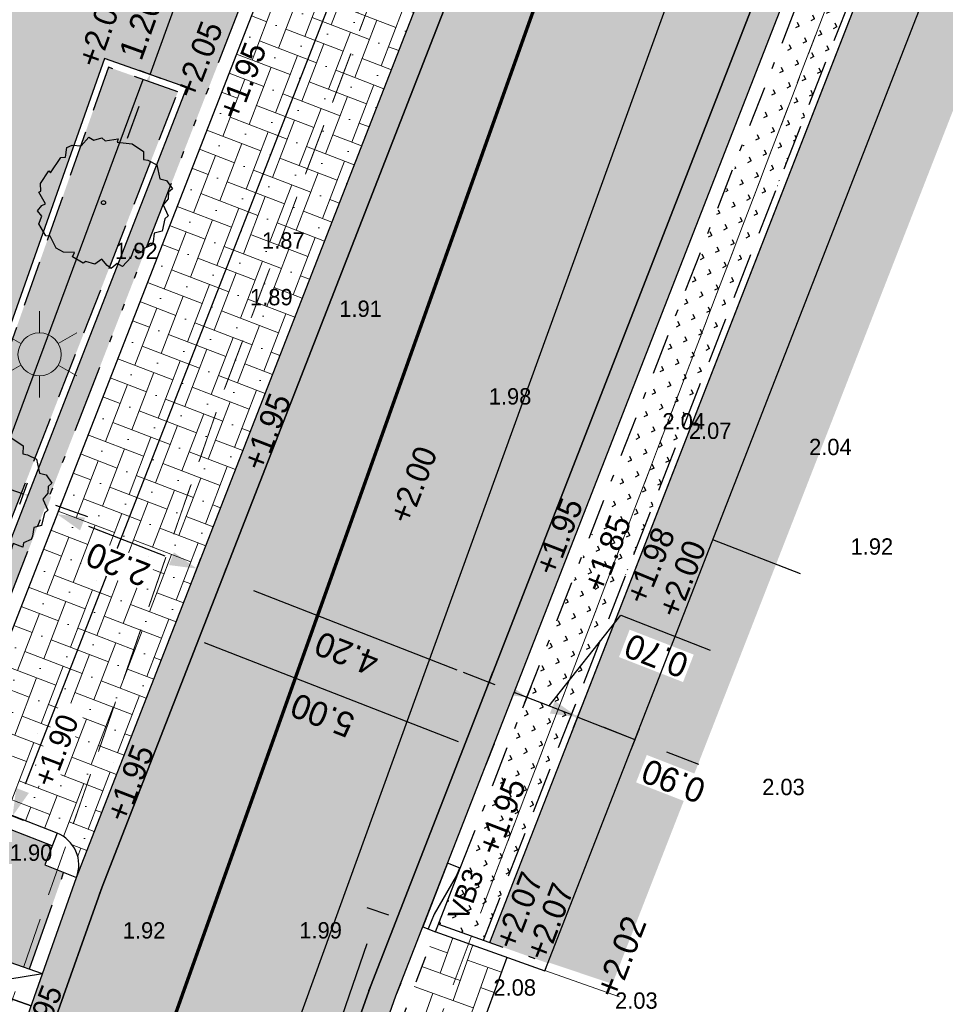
# Model space of a CAD drawing. Header units: metres. Extents: x 134157 to 138734, y 451157 to 455772.
# Tile 29 of 256: x 136363 to 136376, y 453255 to 453270. Entities that reach past the tile are written whole.
import ezdxf

# ---------------------------------------------------------------- set-up
doc = ezdxf.new("R2010")
doc.units = ezdxf.units.M
for name, pattern in [('DASHDOT__G2', [1.2, 0.6, -0.3, 0, -0.3]), ('GZ10X20__G1', [1.5, 0.5, -0.2, 0.2, -0.2, 0.2, -0.2]), ('HIDDEN__G5', [1.125, 0.75, -0.375]), ('TR13X15__G2', [2.2, 1, -0.4, 0, -0.4, 0, -0.4]), ('TR18X20__G2', [2.6, 1, -0.4, 0, -0.4, 0, -0.4, 0, -0.4])]:
    doc.linetypes.add(name, pattern=pattern)
doc.layers.add('-DR-alg-hulplijnen', color=210, linetype='Continuous', plot=False)
doc.layers.add('-DR-alg-hulplijnen waterbergende groenvakken', color=141, linetype='Continuous', plot=False)
doc.layers.add('-DR-alg-hulplijnen kantverharding asflast nieuwe fietsstraat', color=7, linetype='Continuous', true_color=0xff9429, plot=False)
for name, color, linetype, lineweight in [('-DR-bs-inr-lichtmast', 253, 'Continuous', 13), ('-DR-bs-vh-kantverharding', 253, 'Continuous', 13), ('-DR-nw-rio-HWA 125', 170, 'HIDDEN__G5', 13), ('-DR-nw-vh-arc-tegels 300x300x45', 253, 'Continuous', 9)]:
    doc.layers.add(name, color=color, linetype=linetype, lineweight=lineweight)
for name, color, linetype in [('-DR-bs-rio-DWA Jutfaseweg', 253, 'Continuous'), ('-DR-bs-txt-hoogtemaat', 253, 'Continuous'), ('-DR-nw-gr-solitaire heester', 96, 'Continuous'), ('-DR-nw-maatvoering', 3, 'Continuous'), ('-DR-nw-txt-hoogtemaat', 2, 'Continuous'), ('-DR-nw-vh-band 10x20 ob', 2, 'HIDDEN__G5'), ('-DR-nw-vh-band 12x25 ob', 2, 'TR13X15__G2'), ('-DR-nw-vh-band 18-20x25', 2, 'TR18X20__G2'), ('-DR-nw-vh-band 18-20x25 hoekblok R 0.50 uitwendig', 2, 'Continuous'), ('-DR-nw-vh-band 20x20 opsluitband', 2, 'GZ10X20__G1'), ('-DR-nw-vh-band 20x25 verloop 50-200', 2, 'Continuous'), ('-DR-nw-vh-band 5-20x25', 2, 'DASHDOT__G2'), ('-DR-nw-vh-band inritband 500x140x500mm', 2, 'Continuous'), ('-DR-nw-vh-kantverharding', 3, 'Continuous'), ('-DR-nw-vh-txt-kantopsluitingen', 2, 'Continuous')]:
    doc.layers.add(name, color=color, linetype=linetype)
doc.layers.add('-DR-nw-gr-arc-beplanting', color=7, linetype='Continuous', true_color=0xe5f0e7)
doc.layers.add('-DR-nw-gr-arc-gras', color=7, linetype='Continuous', true_color=0xb5d5a4)
for name, color, linetype, lineweight, true_color in [('-DR-nw-vh-arc-asfalt fietsstraat rood', 7, 'Continuous', 9, 0xdfbfc7), ('-DR-nw-vh-arc-bss rood', 7, 'Continuous', 9, 0xce9c9c), ('-DR-nw-vh-arc-sbs df Drainflow', 7, 'Continuous', 9, 0xb9747c), ('-DR-nw-vh-arc-sbs kf bruinrood rabat halfsteens', 7, 'Continuous', 9, 0xb88485)]:
    doc.layers.add(name, color=color, linetype=linetype, lineweight=lineweight, true_color=true_color)
doc.layers.add('-DR-nw-vh-arc-halfverharding stabilizer', color=7, linetype='Continuous', lineweight=9, true_color=0xe2e1c1, transparency=0.1)
doc.layers.add('-DR-nw-vh-kantverharding halfverharding stabilizer', color=7, linetype='Continuous', true_color=0xe2e1c1, transparency=0.1)
doc.styles.add('18_200', font='romans', dxfattribs={"width": 0.8, "height": 0.36})
doc.styles.add('Drong', font='txt', dxfattribs={"height": 1.8})
doc.dimstyles.new('Drong', dxfattribs={"dimtxt": 1.8, "dimasz": 2.5, "dimexe": 0, "dimexo": 0, "dimgap": 0.9, "dimtad": 1, "dimzin": 0, "dimdsep": 46, "dimtxsty": 'Drong', "dimblk": 'dimblk-wit', "dimcen": 0, "dimse1": 1, "dimse2": 1, "dimclrd": 256, "dimclre": 1, "dimclrt": 7, "dimadec": 0, "dimazin": 0, "dimtfac": 1, "dimtmove": 0, "dimatfit": 3, "dimfxl": 1, "dimtolj": 1, "dimtzin": 0, "dimarcsym": 0})
pattern_1 = [(115.335625, (136419.71802, 453326.2367), (-0.223681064, -0.105903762), [0.06, -0.187485]), (205.335625, (136419.71802, 453326.2367), (0.105903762, -0.223681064), [0.06, -0.187485])]

# ---------------------------------------------------------------- blocks, each defined once
blk = doc.blocks.new('dimblk-wit')
at = {"color": 7}
blk.add_line((0, -0.3333), (0, 0.3333), dxfattribs=at)
blk.add_solid([(0, 0), (-0.8, 0.2), (-0.8, -0.2)], dxfattribs=at)
blk = doc.blocks.new('*D215')
at = {"layer": '-DR-nw-maatvoering', "lineweight": -2, "transparency": 16777216}
for p, q in [((136361.873, 453264.217), (136360.543, 453264.687)), ((136362.189, 453262.826), (136361.873, 453264.217)), ((136361.296, 453263.141), (136360.825, 453263.308)), ((136361.768, 453262.975), (136362.611, 453262.677)), ((136361.768, 453262.975), (136362.611, 453262.677)), ((136363.082, 453262.511), (136363.554, 453262.344))]:
    blk.add_line(p, q, dxfattribs=at)
at = {"layer": 'Defpoints', "color": 0, "transparency": 16777216}
for p in [(136363.63, 453268.249), (136362.703, 453262.938), (136362.611, 453262.677)]:
    blk.add_point(p, dxfattribs=at)
at = {"layer": '-DR-nw-maatvoering', "lineweight": -2, "transparency": 16777216, "xscale": 0.5, "yscale": 0.5, "zscale": 0.5}
for p, rotation in [((136361.768, 453262.975), 340.5498578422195), ((136362.611, 453262.677), 160.5498578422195)]:
    blk.add_blockref('dimblk-wit', p, dxfattribs=dict(at, rotation=rotation))
at = {"layer": '-DR-nw-maatvoering', "color": 7, "transparency": 16777216, "insert": (136361.087, 453264.109), "char_height": 0.36, "attachment_point": 5, "rotation": 160.5499, "style": 'Drong', "bg_fill": 3, "box_fill_scale": 1.1, "bg_fill_color": 256, "bg_fill_true_color": 13158600, "bg_fill_transparency": 0}
blk.add_mtext('\\A1;0.90', dxfattribs=at)
blk = doc.blocks.new('*D216')
at = {"layer": '-DR-nw-maatvoering', "lineweight": -2, "transparency": 16777216}
blk.add_line((136368.977, 453260.09), (136365.996, 453261.253), dxfattribs=at)
at = {"layer": 'Defpoints', "color": 0, "transparency": 16777216}
for p in [(136365.53, 453261.434), (136365.391, 453261.077), (136369.304, 453259.552)]:
    blk.add_point(p, dxfattribs=at)
at = {"layer": '-DR-nw-maatvoering', "lineweight": -2, "transparency": 16777216, "xscale": 0.5, "yscale": 0.5, "zscale": 0.5}
for p, rotation in [((136365.53, 453261.434), 158.703999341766), ((136369.443, 453259.909), 338.703999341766)]:
    blk.add_blockref('dimblk-wit', p, dxfattribs=dict(at, rotation=rotation))
at = {"layer": '-DR-nw-maatvoering', "color": 7, "transparency": 16777216, "insert": (136367.355, 453260.333), "char_height": 0.36, "attachment_point": 5, "rotation": 158.704, "style": 'Drong'}
blk.add_mtext('\\A1;4.20', dxfattribs=at)
blk = doc.blocks.new('*D217')
at = {"layer": '-DR-nw-maatvoering', "lineweight": -2, "transparency": 16777216}
blk.add_line((136364.692, 453261.762), (136363.574, 453262.197), dxfattribs=at)
at = {"layer": 'Defpoints', "color": 0, "transparency": 16777216}
for p in [(136363.703, 453263.905), (136365.752, 453263.106), (136363.108, 453262.379)]:
    blk.add_point(p, dxfattribs=at)
at = {"layer": '-DR-nw-maatvoering', "lineweight": -2, "transparency": 16777216, "xscale": 0.5, "yscale": 0.5, "zscale": 0.5}
for p, rotation in [((136363.108, 453262.379), 158.703999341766), ((136365.158, 453261.58), 338.703999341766)]:
    blk.add_blockref('dimblk-wit', p, dxfattribs=dict(at, rotation=rotation))
at = {"layer": '-DR-nw-maatvoering', "color": 7, "transparency": 16777216, "insert": (136364.001, 453261.641), "char_height": 0.36, "attachment_point": 5, "rotation": 158.704, "style": 'Drong', "bg_fill": 3, "box_fill_scale": 1.1, "bg_fill_color": 256, "bg_fill_true_color": 13158600, "bg_fill_transparency": 0}
blk.add_mtext('\\A1;2.20', dxfattribs=at)
blk = doc.blocks.new('*D218')
at = {"layer": '-DR-nw-maatvoering', "lineweight": -2, "transparency": 16777216}
for p, q in [((136370.329, 453259.564), (136371.378, 453260.897)), ((136371.378, 453260.897), (136372.692, 453260.384)), ((136369.537, 453259.873), (136369.071, 453260.055)), ((136370.002, 453259.691), (136370.655, 453259.437)), ((136370.002, 453259.691), (136370.655, 453259.437)), ((136371.121, 453259.256), (136371.586, 453259.074))]:
    blk.add_line(p, q, dxfattribs=at)
at = {"layer": 'Defpoints', "color": 0, "transparency": 16777216}
for p in [(136370.553, 453261.104), (136371.205, 453260.849), (136370.655, 453259.437)]:
    blk.add_point(p, dxfattribs=at)
at = {"layer": '-DR-nw-maatvoering', "lineweight": -2, "transparency": 16777216, "xscale": 0.5, "yscale": 0.5, "zscale": 0.5}
for p, rotation in [((136370.002, 453259.691), 338.703999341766), ((136370.655, 453259.437), 158.703999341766)]:
    blk.add_blockref('dimblk-wit', p, dxfattribs=dict(at, rotation=rotation))
at = {"layer": '-DR-nw-maatvoering', "color": 7, "transparency": 16777216, "insert": (136371.902, 453260.302), "char_height": 0.36, "attachment_point": 5, "rotation": 158.704, "style": 'Drong', "bg_fill": 3, "box_fill_scale": 1.1, "bg_fill_color": 256, "bg_fill_true_color": 13158600, "bg_fill_transparency": 0}
blk.add_mtext('\\A1;0.70', dxfattribs=at)
blk = doc.blocks.new('*D219')
at = {"layer": '-DR-nw-maatvoering', "lineweight": -2, "transparency": 16777216}
for p, q in [((136370.282, 453259.582), (136369.816, 453259.764)), ((136370.748, 453259.401), (136371.586, 453259.074)), ((136372.052, 453258.892), (136372.518, 453258.711))]:
    blk.add_line(p, q, dxfattribs=at)
at = {"layer": 'Defpoints', "color": 0, "transparency": 16777216}
for p in [(136371.298, 453260.813), (136372.137, 453260.486), (136371.586, 453259.074)]:
    blk.add_point(p, dxfattribs=at)
at = {"layer": '-DR-nw-maatvoering', "lineweight": -2, "transparency": 16777216, "xscale": 0.5, "yscale": 0.5, "zscale": 0.5, "rotation": 338.703999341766}
blk.add_blockref('dimblk-wit', (136370.748, 453259.401), dxfattribs=at)
at = {"layer": '-DR-nw-maatvoering', "color": 7, "transparency": 16777216, "insert": (136372.153, 453258.463), "char_height": 0.36, "attachment_point": 5, "rotation": 158.704, "style": 'Drong', "bg_fill": 3, "box_fill_scale": 1.1, "bg_fill_color": 256, "bg_fill_true_color": 13158600, "bg_fill_transparency": 0}
blk.add_mtext('\\A1;0.90', dxfattribs=at)
at = {"layer": '-DR-nw-maatvoering', "lineweight": -2, "transparency": 16777216, "xscale": 0.5, "yscale": 0.5, "zscale": 0.5, "rotation": 158.703999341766}
blk.add_blockref('dimblk-wit', (136371.586, 453259.074), dxfattribs=at)
blk = doc.blocks.new('*D220')
at = {"layer": '-DR-nw-maatvoering', "lineweight": -2, "transparency": 16777216}
blk.add_line((136368.997, 453259.04), (136365.27, 453260.493), dxfattribs=at)
at = {"layer": 'Defpoints', "color": 0, "transparency": 16777216}
for p in [(136364.788, 453260.631), (136364.805, 453260.675), (136369.446, 453258.815)]:
    blk.add_point(p, dxfattribs=at)
at = {"layer": '-DR-nw-maatvoering', "lineweight": -2, "transparency": 16777216, "xscale": 0.5, "yscale": 0.5, "zscale": 0.5}
for p, rotation in [((136364.805, 453260.675), 158.7039993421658), ((136369.463, 453258.859), 338.7039993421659)]:
    blk.add_blockref('dimblk-wit', p, dxfattribs=dict(at, rotation=rotation))
at = {"layer": '-DR-nw-maatvoering', "color": 7, "transparency": 16777216, "insert": (136367.002, 453259.428), "char_height": 0.36, "attachment_point": 5, "rotation": 158.704, "style": 'Drong'}
blk.add_mtext('\\A1;5.00', dxfattribs=at)
blk = doc.blocks.new('LICHTMAST')
at = {"ltscale": 0.1}
for p, q in [((0, 0.1266), (0, 0.2531)), ((-0.1096, 0.0633), (-0.2192, 0.1266)), ((0.1096, 0.0633), (0.2192, 0.1266)), ((-0.1096, -0.0633), (-0.2192, -0.1266)), ((0.1096, -0.0633), (0.2192, -0.1266)), ((0, -0.1266), (0, -0.2531))]:
    blk.add_line(p, q, dxfattribs=at)
blk.add_circle((0, 0), 0.1266, dxfattribs=at)
at = {"style": '18_200', "width": 0.8}
blk.add_attdef('HOOGTE', (0.2467, 0.2424), '', height=0.25, dxfattribs=at)
blk = doc.blocks.new('*D639')
at = {"layer": '-DR-nw-maatvoering', "lineweight": -2, "transparency": 16777216}
for p, q in [((136365.049, 453270.427), (136365.219, 453270.898)), ((136364.474, 453268.832), (136364.88, 453269.957)), ((136364.305, 453268.362), (136364.135, 453267.891))]:
    blk.add_line(p, q, dxfattribs=at)
at = {"layer": 'Defpoints', "color": 0, "transparency": 16777216}
for p in [(136364.88, 453269.957), (136365.015, 453269.908), (136364.609, 453268.783)]:
    blk.add_point(p, dxfattribs=at)
at = {"layer": '-DR-nw-maatvoering', "lineweight": -2, "transparency": 16777216, "xscale": 0.5, "yscale": 0.5, "zscale": 0.5}
for p, rotation in [((136364.88, 453269.957), 250.1787492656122), ((136364.474, 453268.832), 70.17874926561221)]:
    blk.add_blockref('dimblk-wit', p, dxfattribs=dict(at, rotation=rotation))
at = {"layer": '-DR-nw-maatvoering', "color": 7, "transparency": 16777216, "insert": (136364.335, 453269.518), "char_height": 0.36, "attachment_point": 5, "rotation": 70.1787, "style": 'Drong'}
blk.add_mtext('\\A1;1.20', dxfattribs=at)
blk = doc.blocks.new('*D712')
at = {"layer": '-DR-nw-maatvoering', "lineweight": -2, "transparency": 16777216}
blk.add_line((136374.622, 453289.164), (136362.637, 453258.417), dxfattribs=at)
at = {"layer": 'Defpoints', "color": 0, "transparency": 16777216}
for p in [(136374.803, 453289.629), (136362.455, 453257.951), (136362.455, 453257.951)]:
    blk.add_point(p, dxfattribs=at)
at = {"layer": '-DR-nw-maatvoering', "lineweight": -2, "transparency": 16777216, "xscale": 0.5, "yscale": 0.5, "zscale": 0.5}
for p, rotation in [((136374.803, 453289.629), 68.70399935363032), ((136362.455, 453257.951), 248.7039993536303)]:
    blk.add_blockref('dimblk-wit', p, dxfattribs=dict(at, rotation=rotation))
at = {"layer": '-DR-nw-maatvoering', "color": 7, "transparency": 16777216, "insert": (136368.29, 453273.922), "char_height": 0.36, "attachment_point": 5, "rotation": 68.704, "style": 'Drong'}
blk.add_mtext('\\A1;34.00', dxfattribs=at)
blk = doc.blocks.new('Solitaire heester')
blk.add_lwpolyline([(-1.738, -4.391), (-2.166, -3.928), (-2.484, -4.007), (-2.465, -3.244), (-3.109, -3.265), (-3.941, -2.905), (-3.868, -2.452), (-4.36, -2.18), (-4.239, -1.823), (-3.951, -1.284), (-4.466, -0.924), (-4.503, -0.249), (-4.693, -0.105), (-4.523, 0.792), (-4.166, 0.751), (-4.409, 1.522), (-4.335, 2.134), (-3.641, 2.854), (-3.727, 3.148), (-3.089, 3.94), (-2.461, 3.914), (-2.205, 4.358), (-1.729, 4.197), (-1.539, 3.974), (-0.893, 4.711), (-0.766, 4.615), (-0.249, 4.811), (0.839, 4.577), (0.75, 4.394), (2.044, 4.064), (2.202, 3.745), (2.886, 3.886), (3.186, 3.598), (3.367, 2.954), (4.16, 2.633), (4.071, 2.213), (4.434, 1.719), (4.306, 1.417), (4.764, 0.573), (4.517, 0.55), (4.767, -0.515), (4.517, -1.491), (3.976, -1.68), (4.023, -2.014), (3.933, -2.752), (3.056, -3.305), (3.102, -3.798), (2.655, -4.416), (2.346, -4.232), (1.877, -4.365), (1.329, -4.18), (0.699, -4.79), (0.406, -4.637), (-0.508, -4.753), (-0.848, -4.267), (-1.476, -4.4), (-1.738, -4.391)])
blk.add_circle((0, 0), 0.15)
blk = doc.blocks.new('*U2194')
for points in [[(1.665, 4.715), (1.193, 4.881), (1.027, 4.41), (1.498, 4.243)], [(1.665, 4.715), (1.157, 4.629), (1.074, 4.393)], [(1.498, 4.243), (1.027, 4.41), (0.86, 3.938), (1.332, 3.772)], [(1.074, 4.393), (0.908, 3.922)], [(1.332, 3.772), (0.86, 3.938), (0.694, 3.467), (1.165, 3.3)], [(0.908, 3.922), (0.741, 3.45)], [(1.165, 3.3), (0.694, 3.467), (0.527, 2.995), (0.999, 2.829)], [(0.741, 3.45), (0.575, 2.979)], [(0.999, 2.829), (0.527, 2.995), (0.361, 2.524), (0.832, 2.357)], [(0.575, 2.979), (0.408, 2.507)], [(0.832, 2.357), (0.361, 2.524), (0.195, 2.052), (0.666, 1.886)], [(0.408, 2.507), (0.242, 2.036)], [(0.666, 1.886), (0.195, 2.052), (0.028, 1.581), (0.499, 1.414)], [(0.242, 2.036), (0.075, 1.564)], [(0.499, 1.414), (0.028, 1.581), (-0.138, 1.109), (0.333, 0.943)], [(0.075, 1.564), (-0.091, 1.093)], [(0.333, 0.943), (-0.138, 1.109), (-0.305, 0.638), (0.166, 0.471)], [(-0.091, 1.093), (-0.258, 0.621)], [(0.166, 0.471), (-0.305, 0.638), (-0.471, 0.166), (0, 0)], [(0, 0), (-0.341, 0.386), (-0.258, 0.621)]]:
    blk.add_lwpolyline(points)
blk = doc.blocks.new('*U2233')
blk.add_lwpolyline([(0, 0), (0.006, 0.2), (-0.994, 0.228), (-1, 0.028)], close=True)
blk.add_lwpolyline([(0, 0.011), (-0.12, 0.014), (-0.762, 0.136), (-0.996, 0.143)])
blk = doc.blocks.new('*D2234')
at = {"layer": '-DR-nw-maatvoering', "lineweight": -2, "transparency": 16777216}
blk.add_line((136366.193, 453251.82), (136367.655, 453256.076), dxfattribs=at)
at = {"layer": 'Defpoints', "color": 0, "transparency": 16777216}
for p in [(136367.817, 453256.548), (136368.475, 453256.323), (136366.687, 453251.121)]:
    blk.add_point(p, dxfattribs=at)
at = {"layer": '-DR-nw-maatvoering', "lineweight": -2, "transparency": 16777216, "xscale": 0.5, "yscale": 0.5, "zscale": 0.5}
for p, rotation in [((136367.817, 453256.548), 71.03798782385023), ((136366.03, 453251.347), 251.0379878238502)]:
    blk.add_blockref('dimblk-wit', p, dxfattribs=dict(at, rotation=rotation))
at = {"layer": '-DR-nw-maatvoering', "color": 7, "transparency": 16777216, "insert": (136366.58, 453254.066), "char_height": 0.36, "attachment_point": 5, "rotation": 71.038, "style": 'Drong'}
blk.add_mtext('\\A1;5.50', dxfattribs=at)

msp = doc.modelspace()

# ---------------------------------------------------------------- hatches: boundary and pattern name
at = {"layer": '-DR-nw-gr-arc-beplanting'}
h = msp.add_hatch(color=256, dxfattribs=at)
h.dxf.hatch_style = 1
h.paths.add_polyline_path([(136364.881, 453268.58), (136363.862, 453268.94), (136360.247, 453258.704), (136360.928, 453258.439)])
at = {"layer": '-DR-nw-gr-arc-gras', "transparency": 33554687}
h = msp.add_hatch(dxfattribs=at)
h.set_pattern_fill('AGR-BOLLEN', color=256, scale=0.1, pattern_type=2)
h.set_pattern_definition(pattern_1)
edge = h.paths.add_edge_path()
edge.add_arc((-7000776.81, 3043164.568), 7592527.997, 340.0567505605, 340.0572256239)
edge.add_line((136455.782, 453494.254), (136455.124, 453494.493))
edge.add_arc((380495.222, 364992.548), 259592.304, 160.06665688, 160.08044536)
edge.add_line((136433.832, 453435.762), (136433.813, 453435.768))
edge.add_line((136433.813, 453435.768), (136432.179, 453431.255))
edge.add_line((136432.179, 453431.255), (136432.198, 453431.248))
edge.add_line((136432.198, 453431.248), (136431.678, 453429.87))
edge.add_line((136431.678, 453429.87), (136432.336, 453429.631))
edge.add_line((136432.336, 453429.631), (136434.309, 453435.077))
h = msp.add_hatch(dxfattribs=at)
h.set_pattern_fill('AGR-BOLLEN', color=256, scale=0.1, pattern_type=2)
h.set_pattern_definition(pattern_1)
edge = h.paths.add_edge_path()
edge.add_line((136383.213, 453288.902), (136370.311, 453255.802))
edge.add_line((136370.311, 453255.802), (136371.256, 453255.486))
edge.add_line((136371.256, 453255.486), (136384.151, 453288.554))
edge.add_line((136384.151, 453288.554), (136396.096, 453322.379))
edge.add_arc((144469.921, 450472.563), 8562.015, 160.3124921, 160.5585073, ccw=False)
edge.add_arc((136275.927, 453000.171), 380.647, 69.38656, 69.63258, ccw=False)
edge.add_arc((138171.73, 452736.535), 1867.673, 160.368791, 160.614806, ccw=False)
edge.add_arc((136543.228, 453720.076), 379.268, 249.61015, 249.85616, ccw=False)
edge.add_arc((139775.648, 452174.236), 3568.916, 160.2709, 160.516915, ccw=False)
edge.add_line((136416.23, 453379.007), (136415.289, 453379.344))
edge.add_arc((149594.404, 448661.535), 13998.1, 160.3038427, 160.5498578)
edge.add_line((136395.153, 453322.712), (136383.213, 453288.902))
h = msp.add_hatch(dxfattribs=at)
h.set_pattern_fill('AGR-BOLLEN', color=256, scale=0.1, pattern_type=2)
h.set_pattern_definition(pattern_1)
h.paths.add_polyline_path([(136368.705, 453256.362), (136369.364, 453256.126), (136370.492, 453259.021), (136374.933, 453270.413), (136374.294, 453270.646), (136369.859, 453259.268)])
at = {"layer": '-DR-nw-vh-arc-asfalt fietsstraat rood', "transparency": 33554687}
h = msp.add_hatch(color=256, dxfattribs=at)
h.dxf.hatch_style = 1
h.paths.add_polyline_path([(136359.079, 453243.638), (136363.04, 453242.239), (136367.683, 453255.388), (136367.704, 453255.448), (136373.711, 453270.856), (136369.758, 453272.281), (136363.767, 453256.91), (136363.728, 453256.801)])
at = {"layer": '-DR-nw-vh-arc-bss rood', "true_color": 0xe18487}
h = msp.add_hatch(dxfattribs=at)
h.set_pattern_fill('AVH-BSS_KEIFORMAAT_ELLEBOOG', color=11, scale=3, pattern_type=2)
h.set_pattern_definition([(70.335625, (137047.1744, 453317.60236), (-0.1906286, 0.40262978), [0.945, -0.315]), (340.335625, (137046.58115, 453317.81436), (-0.1906286, 0.40262978), [0.945, -0.315])])
edge = h.paths.add_edge_path()
edge.add_line((136366.799, 453251.082), (136368.267, 453255.239))
edge.add_line((136368.267, 453255.239), (136368.661, 453256.25))
edge.add_line((136368.661, 453256.25), (136369.711, 453255.879))
edge.add_line((136369.711, 453255.879), (136369.371, 453254.945))
edge.add_line((136369.371, 453254.945), (136368.598, 453252.826))
edge.add_line((136368.598, 453252.826), (136368.069, 453250.741))
edge.add_arc((136367.815, 453250.821), 0.266, 342.6187, 518.8623)
edge.add_line((136367.567, 453250.916), (136367.533, 453250.833))
edge.add_line((136367.533, 453250.833), (136366.799, 453251.082))
at = {"layer": '-DR-nw-vh-arc-halfverharding stabilizer'}
h = msp.add_hatch(dxfattribs=at)
h.set_pattern_fill('GRAVEL', color=256, scale=0.03)
h.set_pattern_definition([(228.0127875, (0.54864, 0.762), (-6.096000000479, -6.8579999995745), [0.102516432, -10.1491450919]), (184.969741, (0.48006, 0.6858), (9.1439999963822, 0.7620000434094), [0.175921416, -17.416214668]), (132.5104471, (0.3048, 0.67056), (7.6200000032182, -8.381999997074), [0.124044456, -12.2804168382]), (267.273689, (0.00762, 0.48006), (0.762000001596, 15.23999999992), [0.160201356, -15.8599312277]), (292.83365418, (0, 0.32004), (-3.810000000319, 9.1439999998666), [0.15709011, -15.5519423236]), (357.273689, (0.06096, 0.17526), (-15.23999999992, 0.762000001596), [0.160201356, -15.8599312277]), (37.69424047, (0.22098, 0.16764), (-9.9059999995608, -7.6200000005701), [0.211858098, -20.9739345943]), (72.25532837, (0.38862, 0.29718), (5.3340000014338, 16.7639999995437), [0.200015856, -19.8015769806]), (121.42956562, (0.44958, 0.48768), (-6.096000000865, 9.9059999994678), [0.1607439, -15.9136637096]), (175.2363583, (0.36576, 0.62484), (8.38199999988, -0.762000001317), [0.183513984, -8.992181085]), (222.3974378, (0.18288, 0.64008), (-9.1439999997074, -8.3820000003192), [0.237323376, -23.4950317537]), (138.81407483, (0.762, 0.47244), (-5.33399999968, 4.572000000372), [0.081001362, -8.0191697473]), (171.4692344, (0.70104, 0.52578), (9.906000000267, -1.5239999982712), [0.154104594, -15.2563916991]), (225, (0.54864, 0.54864), (-1e-16, -0.762), [0.107762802, -0.9698679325]), (203.19859051, (0.4953, 0.64008), (3.810000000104, 1.523999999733), [0.058032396, -5.7451867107]), (291.80140949, (0.44196, 0.61722), (-0.76200000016, 2.285999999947), [0.082069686, -4.021425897]), (30.96375653, (0.47244, 0.54102), (2.286000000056, 1.523999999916), [0.133295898, -4.3098894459]), (161.56505118, (0.58674, 0.6096), (1.52400000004, -0.76199999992), [0.096386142, -2.313269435]), (16.389540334, (0, 0.61722), (7.62, 2.286), [0.1350264, -13.3676480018]), (70.34617594, (0.12954, 0.65532), (-3.048000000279, -8.381999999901), [0.113279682, -11.2146647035]), (293.19859051, (0.58674, 0.762), (-1.523999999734, 3.810000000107), [0.11606403, -5.6871550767]), (343.61045967, (0.63246, 0.65532), (-7.6200000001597, 2.285999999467), [0.1350264, -13.3676480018]), (339.44395478, (0, 0.14478), (-3.81, 1.524), [0.13021056, -6.3803202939]), (294.7751406, (0.12192, 0.09906), (-3.810000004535, 8.381999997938), [0.109101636, -10.8010780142]), (66.80140949, (0.59436, 0), (1.52399999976, 3.810000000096), [0.11606403, -5.6871550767]), (17.35402464, (0.64008, 0.10668), (-9.905999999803, -3.0480000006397), [0.127734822, -12.645712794]), (69.44395478, (0.22098, 0), (-1.524000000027, -3.80999999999), [0.06510528, -6.4454255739]), (101.309932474, (0.54864, 0), (-0.762, 3.048), [0.03885438, -3.8465984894]), (165.96375653, (0.54102, 0.0381), (2.286, -0.762), [0.15709011, -2.9847163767]), (186.00900596, (0.38862, 0.0762), (7.6199999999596, 0.7620000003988), [0.1455801, -14.412409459]), (303.69006753, (0.47244, 0.47244), (-0.76200000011, 1.52399999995), [0.109897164, -2.6375329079]), (353.15722659, (0.5334, 0.381), (12.9540000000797, -1.5239999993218), [0.191867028, -18.9948027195]), (60.9453959, (0.7239, 0.35814), (-3.048000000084, -5.333999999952), [0.078452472, -7.7668176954]), (90, (0.762, 0.4267), (-0.762, 0.762), [0.04572, -0.71628]), (120.25643716, (0.37338, 0.09906), (3.047999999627, -5.334000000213), [0.105860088, -10.480182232]), (48.0127875, (0.32004, 0.1905), (6.0960000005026, 6.857999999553), [0.205032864, -10.0466286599]), (0, (0.4572, 0.3429), (0.762, 0.762), [0.19812, -0.56388]), (325.3048465, (0.65532, 0.3429), (7.6200000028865, -5.3339999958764), [0.120482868, -11.9277950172]), (254.0546041, (0.75438, 0.27432), (-0.761999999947, -3.048000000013), [0.110948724, -5.4364950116]), (207.64597536, (0.7239, 0.16764), (-14.478000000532, -7.6199999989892), [0.18064353, -17.8837393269]), (175.42607874, (0.56388, 0.08382), (-9.9059999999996, 0.7619999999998), [0.191108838, -18.9197539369])])
h.paths.add_polyline_path([(136370.185, 453257.957), (136369.458, 453256.093), (136370.306, 453255.79), (136371.033, 453257.654), (136383.213, 453288.902), (136383.308, 453289.171), (136382.525, 453289.655), (136382.448, 453289.438), (136381.695, 453289.707), (136381.157, 453288.307), (136381.91, 453288.037)])
at = {"layer": '-DR-nw-vh-arc-sbs df Drainflow'}
h = msp.add_hatch(dxfattribs=at)
h.set_pattern_fill('AVH-SBS_KEIFORMAAT_ELLEBOOG_01', color=256, scale=3, angle=69, pattern_type=2)
h.set_pattern_definition([(69, (0, 0), (-0.38758451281, -0.17256374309), [0.9, -0.3]), (159, (0.21502, 0.56015), (-0.38758451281, -0.17256374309), [0.9, -0.3]), (69, (-0.03253, 0.33383), (-0.38758451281, -0.17256374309), [0, -1.2]), (69, (-0.0113, 0.8077), (-0.38758451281, -0.17256374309), [0, -1.2])])
h.paths.add_polyline_path([(136361.632, 453258.594, 0.414214), (136361.803, 453258.205), (136363.107, 453257.697, -0.414214), (136363.392, 453257.049), (136363.573, 453257.515), (136369.382, 453272.417), (136367.311, 453273.163)])
at = {"layer": '-DR-nw-vh-arc-sbs kf bruinrood rabat halfsteens', "transparency": 33554687}
h = msp.add_hatch(color=256, dxfattribs=at)
h.dxf.hatch_style = 1
h.paths.add_polyline_path([(136368.079, 453255.309), (136367.703, 453255.444), (136381.057, 453289.703), (136381.459, 453289.64)])
h = msp.add_hatch(color=256, dxfattribs=at)
h.dxf.hatch_style = 1
h.paths.add_polyline_path([(136358.702, 453243.771), (136359.079, 453243.638), (136363.728, 453256.801), (136363.767, 453256.91), (136369.758, 453272.281), (136369.382, 453272.417), (136363.392, 453257.049)])
h = msp.add_hatch(color=256, dxfattribs=at)
h.dxf.hatch_style = 1
h.paths.add_polyline_path([(136363.04, 453242.239), (136363.417, 453242.106), (136368.079, 453255.309), (136367.704, 453255.448)])
at = {"layer": '-DR-nw-vh-arc-tegels 300x300x45'}
h = msp.add_hatch(dxfattribs=at)
h.set_pattern_fill('AVH-TEGEL_200X200_HALFST', color=256, scale=2, angle=71, pattern_type=2)
h.set_pattern_definition([(71, (0, 0), (-0.05887645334, 0.44332106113), [0.4, -0.4]), (161, (0, 0), (-0.13022726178, -0.37820743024), [])])
h.paths.add_polyline_path([(136369.149, 453284.213), (136370.848, 453283.613), (136365.443, 453269.76), (136364.201, 453270.199)], flags=16)
h.paths.add_polyline_path([(136369.21, 453284.085), (136370.718, 453283.553), (136366.215, 453272.003), (136365.085, 453272.402)], flags=0)
h.paths.add_polyline_path([(136372.514, 453293.742), (136378.475, 453310.62), (136380.455, 453309.921), (136374.495, 453293.043)], flags=16)
h.paths.add_polyline_path([(136372.642, 453293.803), (136378.536, 453310.493), (136380.327, 453309.86), (136374.434, 453293.17)], flags=0)
h.paths.add_polyline_path([(136363.801, 453269.068), (136365.012, 453268.64), (136360.985, 453258.31), (136360.121, 453258.646)], flags=16)
h.paths.add_polyline_path([(136363.862, 453268.956), (136364.926, 453268.58), (136360.928, 453258.439), (136360.247, 453258.704)], flags=0)
h.paths.add_polyline_path([(136357.225, 453258.82), (136356.572, 453258.543), (136356.372, 453257.989), (136362.704, 453255.704), (136363.205, 453257.122), (136362.926, 453257.231), (136363.035, 453257.511), (136361.264, 453258.201), (136373.758, 453290.252), (136375.528, 453289.562), (136375.637, 453289.841), (136375.917, 453289.732), (136375.999, 453289.942), (136375.438, 453290.157), (136375.509, 453290.344), (136376.046, 453291.745), (136376.117, 453291.932), (136376.678, 453291.717), (136376.752, 453291.927), (136376.469, 453292.027), (136376.569, 453292.31), (136374.778, 453292.943), (136380.738, 453309.821), (136382.531, 453309.188), (136382.635, 453309.474), (136382.913, 453309.373), (136383.466, 453310.938), (136383.23, 453311.021), (136383.38, 453311.446), (136383.332, 453311.462), (136383.333, 453311.464), (136376.984, 453313.733), (136370.542, 453295.706), (136369.968, 453295.918), (136368.542, 453291.976), (136369.017, 453291.452), (136367.279, 453286.671), (136366.562, 453286.355), (136365.675, 453283.897), (136366.022, 453283.214), (136364.259, 453278.366), (136363.579, 453278.251), (136362.888, 453276.427), (136363.01, 453276.383), (136362.861, 453275.969), (136363.178, 453275.344), (136360.311, 453267.386), (136359.258, 453264.462), (136358.345, 453261.929), (136357.753, 453261.613), (136357.664, 453261.368), (136357.921, 453260.751)])

# ---------------------------------------------------------------- linework, layer by layer
at = {"layer": '-DR-alg-hulplijnen', "flags": 128}
msp.add_lwpolyline([(136374.017, 453261.502), (136372.729, 453262.004)], dxfattribs=at)
at = {"layer": '-DR-alg-hulplijnen kantverharding asflast nieuwe fietsstraat'}
for points in [[(136615.557, 453953.711), (136612.599, 453946.977), (136593.397, 453893.948), (136588.98, 453881.757), (136586.93, 453874.65, -0.015888), (136585.953, 453871.628), (136586.329, 453871.491), (136577.738, 453847.767, 0.004102), (136569.551, 453824.565, -0.004267), (136561.022, 453800.417), (136429.649, 453438.357, 0.002152), (136389.024, 453324.877), (136377.119, 453291.165), (136363.767, 453256.91), (136363.728, 453256.801)], [(136620.467, 453951.934), (136618.89, 453946.466, -0.016644), (136617.862, 453943.301), (136595.367, 453881.179, -0.016644), (136594.131, 453878.09), (136591.842, 453872.88, 0.011636), (136590.955, 453870.728), (136590.605, 453869.79), (136590.229, 453869.927), (136581.687, 453846.337, 0.004102), (136573.523, 453823.2, -0.004267), (136564.97, 453798.984), (136433.597, 453436.925, 0.002152), (136392.984, 453323.478), (136381.057, 453289.703), (136367.704, 453255.448), (136367.683, 453255.388)]]:
    msp.add_lwpolyline(points, format="xyb", dxfattribs=at)
at = {"layer": '-DR-alg-hulplijnen waterbergende groenvakken', "flags": 128}
msp.add_lwpolyline([(136360.588, 453258.572), (136364.372, 453268.76)], dxfattribs=at)
at = {"layer": '-DR-bs-rio-DWA Jutfaseweg', "const_width": 0.05, "flags": 128}
msp.add_lwpolyline([(136363.363, 453250.888), (136385.6, 453313.242)], dxfattribs=at)
at = {"layer": '-DR-bs-vh-kantverharding', "flags": 128}
msp.add_lwpolyline([(136370.264, 453255.681), (136371.358, 453255.297)], dxfattribs=at)
at = {"layer": '-DR-nw-rio-HWA 125', "flags": 128}
for points in [[(136363.345, 453257.833), (136365.523, 453264.108), (136373.39, 453285.002)], [(136369.556, 453257.146), (136374.779, 453270.83)]]:
    msp.add_lwpolyline(points, dxfattribs=at)
at = {"layer": '-DR-nw-vh-band 10x20 ob', "ltscale": 0.9}
msp.add_lwpolyline([(136364.881, 453268.58), (136363.862, 453268.94), (136360.247, 453258.704), (136360.928, 453258.439)], close=True, dxfattribs=at)
at = {"layer": '-DR-nw-vh-band 12x25 ob', "flags": 128}
msp.add_lwpolyline([(136368.705, 453256.362), (136370.306, 453255.79)], dxfattribs=at)
at = {"layer": '-DR-nw-vh-band 18-20x25'}
for points in [[(136363.035, 453257.511), (136361.264, 453258.201), (136373.758, 453290.252), (136375.528, 453289.562)], [(136362.704, 453255.704), (136363.204, 453257.119)]]:
    msp.add_lwpolyline(points, dxfattribs=at)
at = {"layer": '-DR-nw-vh-band 18-20x25 hoekblok R 0.50 uitwendig', "flags": 128}
msp.add_lwpolyline([(136363.107, 453257.697), (136362.926, 453257.231), (136363.392, 453257.049)], dxfattribs=at)
at = {"layer": '-DR-nw-vh-band 20x20 opsluitband', "ltscale": 2, "flags": 128}
msp.add_lwpolyline([(136366.634, 453250.615), (136368.267, 453255.239), (136368.661, 453256.25)], dxfattribs=at)
at = {"layer": '-DR-nw-vh-kantverharding'}
for points in [[(136363.728, 453256.801), (136363.767, 453256.91), (136377.119, 453291.165), (136389.024, 453324.877, -0.002152), (136429.649, 453438.357), (136561.022, 453800.417, 0.004267), (136569.551, 453824.565, -0.004102), (136577.738, 453847.767), (136586.329, 453871.491), (136585.953, 453871.628)], [(136367.683, 453255.388), (136367.704, 453255.448), (136381.057, 453289.703), (136392.984, 453323.478, -0.002152), (136433.597, 453436.925), (136564.97, 453798.984, 0.004267), (136573.523, 453823.2, -0.004102), (136581.687, 453846.337), (136590.229, 453869.927), (136590.605, 453869.79)]]:
    msp.add_lwpolyline(points, format="xyb", dxfattribs=at)
for points in [[(136363.392, 453257.049), (136376.103, 453289.659)], [(136370.622, 453259.078), (136381.91, 453288.037), (136381.157, 453288.307)], [(136368.079, 453255.309), (136380.917, 453288.242)], [(136368.648, 453256.255), (136370.263, 453255.678)], [(136368.069, 453250.741), (136368.598, 453252.826), (136369.71, 453255.875)], [(136364.092, 453240.505), (136363.129, 453241.291), (136368.079, 453255.309), (136368.154, 453255.5)]]:
    msp.add_lwpolyline(points, dxfattribs=at)
msp.add_lwpolyline([(136363.801, 453269.068), (136360.121, 453258.646), (136360.985, 453258.31), (136365.012, 453268.64)], close=True, dxfattribs=at)

# ---------------------------------------------------------------- block references
at = {"layer": '-DR-bs-inr-lichtmast', "xscale": 2.5, "yscale": 2.5}
msp.add_blockref('LICHTMAST', (136362.85, 453264.724), dxfattribs=at)
at = {"layer": '-DR-nw-gr-solitaire heester', "xscale": 0.2, "yscale": 0.2, "zscale": 0.2, "rotation": 70.17551579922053}
for p in [(136363.788, 453266.952), (136362.021, 453262.632)]:
    msp.add_blockref('Solitaire heester', p, dxfattribs=at)
at = {"layer": '-DR-nw-vh-band 20x25 verloop 50-200', "rotation": 70.33562535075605}
msp.add_blockref('*U2233', (136369.024, 453257.182), dxfattribs=at)
at = {"layer": '-DR-nw-vh-band inritband 500x140x500mm'}
msp.add_blockref('*U2194', (136361.227, 453250.92), dxfattribs=at)

# ---------------------------------------------------------------- texts
at = {"layer": '-DR-bs-txt-hoogtemaat', "style": 'Drong'}
msp.add_text('+2.02', height=0.36, rotation=69, dxfattribs=at).set_placement((136371.328, 453255.251))
at = {"layer": '-DR-bs-txt-hoogtemaat', "color": 253, "char_height": 0.24, "attachment_point": 7, "style": 'Drong'}
for s, insert in [('1.87', (136366.115, 453266.272, 1.874)), ('1.92', (136363.958, 453266.119, 1.924)), ('1.89', (136365.939, 453265.441, 1.886)), ('1.91', (136367.248, 453265.271, 1.913)), ('1.98', (136369.442, 453263.985, 1.983)), ('2.04', (136371.99, 453263.619, 2.041)), ('2.07', (136372.378, 453263.48, 2.066)), ('2.04', (136374.142, 453263.242, 2.038)), ('1.92', (136374.751, 453261.781, 1.924)), ('2.03', (136373.454, 453258.252, 2.026)), ('1.90', (136362.413, 453257.288, 1.899)), ('1.92', (136364.072, 453256.147, 1.915)), ('1.99', (136366.662, 453256.148, 1.987)), ('2.08', (136369.51, 453255.309, 2.079)), ('2.03', (136371.295, 453255.117, 2.033))]:
    msp.add_mtext(s, dxfattribs=dict(at, insert=insert))
at = {"layer": '-DR-nw-txt-hoogtemaat', "style": 'Drong'}
for s, height, rotation, p in [('+2.07', 0.34, 70.3356, (136363.715, 453268.91)), ('+2.05', 0.34, 69, (136365.136, 453268.452)), ('+1.95', 0.34, 69, (136365.777, 453268.142)), ('+1.95', 0.34, 69, (136366.137, 453262.991)), ('+2.00', 0.34, 69, (136368.283, 453262.213)), ('+1.95', 0.34, 69, (136370.421, 453261.454)), ('+1.85', 0.34, 69, (136371.128, 453261.205)), ('+1.95', 0.34, 69, (136364.127, 453257.836)), ('+2.07', 0.34, 69.0785, (136369.833, 453255.966)), ('+2.07', 0.34, 69.0785, (136370.287, 453255.804)), ('+1.95', 0.32, 69, (136362.806, 453254.375))]:
    msp.add_text(s, height=height, rotation=rotation, dxfattribs=at).set_placement(p)
at = {"layer": '-DR-nw-vh-txt-kantopsluitingen', "style": 'Drong'}
msp.add_text('VB3', height=0.3, rotation=70, dxfattribs=at).set_placement((136369.115, 453256.388))

# ---------------------------------------------------------------- dimensions: what is measured, and where the dimension line sits
at = {"layer": '-DR-nw-maatvoering'}
for p1, p2, distance, picture, middle in [((136374.803, 453289.629), (136362.455, 453257.951), 0, '*D712', (136368.29, 453273.922)), ((136369.304, 453259.552), (136365.391, 453261.077), -0.383, '*D216', (136367.355, 453260.333)), ((136369.446, 453258.815), (136364.788, 453260.631), -0.047, '*D220', (136367.002, 453259.428))]:
    dim = msp.add_aligned_dim(p1=p1, p2=p2, distance=distance, dimstyle='Drong', override={"dimtfill": 0}, dxfattribs=at)
    dim.commit()
    dim.dimension.update_dxf_attribs({"geometry": picture, "text_midpoint": middle})
dim = msp.add_linear_dim(base=(136364.88, 453269.957), p1=(136364.609, 453268.783), p2=(136365.015, 453269.908), angle=70.1787, dimstyle='Drong', dxfattribs=at)
dim.commit()
dim.dimension.update_dxf_attribs({"geometry": '*D639', "text_midpoint": (136364.677, 453269.394), "dimtype": 161})
dim = msp.add_aligned_dim(p1=(136366.687, 453251.121), p2=(136368.475, 453256.323), distance=0.695, dimstyle='Drong', dxfattribs=at)
dim.commit()
dim.dimension.update_dxf_attribs({"geometry": '*D2234', "text_midpoint": (136366.58, 453254.066)})

# ---------------------------------------------------------------- next in the draw order: texts
at = {"layer": '-DR-nw-txt-hoogtemaat', "insert": (136362.746, 453258.464), "char_height": 0.32, "width": 1.23105, "attachment_point": 1, "rotation": 69, "style": 'Drong', "bg_fill": 3, "box_fill_scale": 1.1, "bg_fill_color": 256, "bg_fill_transparency": 0}
msp.add_mtext('+1.90', dxfattribs=at)

# ---------------------------------------------------------------- next in the draw order: dimensions: what is measured, and where the dimension line sits
at = {"layer": '-DR-nw-maatvoering'}
for base, p1, p2, angle, override, picture, middle in [((136362.611, 453262.677), (136363.63, 453268.249), (136362.703, 453262.938), 160.5499, {"dimrnd": 0.05, "dimtfill": 1}, '*D215', (136361.703, 453264.277)), ((136370.655, 453259.437), (136370.553, 453261.104), (136371.205, 453260.849), 338.704, {"dimtfill": 1}, '*D218', (136371.545, 453260.831))]:
    dim = msp.add_linear_dim(base=base, p1=p1, p2=p2, angle=angle, dimstyle='Drong', override=override, dxfattribs=at)
    dim.commit()
    dim.dimension.update_dxf_attribs({"geometry": picture, "text_midpoint": middle, "dimtype": 160})

# ---------------------------------------------------------------- next in the draw order: texts
at = {"layer": '-DR-nw-txt-hoogtemaat', "style": 'Drong'}
for s, rotation, p in [('+1.98', 67.6114, (136371.747, 453261.029, 2.029)), ('+2.00', 68.947, (136372.227, 453260.834))]:
    msp.add_text(s, height=0.34, rotation=rotation, dxfattribs=at).set_placement(p)

# ---------------------------------------------------------------- next in the draw order: dimensions: what is measured, and where the dimension line sits
at = {"layer": '-DR-nw-maatvoering'}
dim = msp.add_linear_dim(base=(136363.108, 453262.379), p1=(136365.752, 453263.106), p2=(136363.703, 453263.905), angle=338.704, dimstyle='Drong', override={"dimtfill": 1}, dxfattribs=at)
dim.commit()
dim.dimension.update_dxf_attribs({"geometry": '*D217', "text_midpoint": (136364.001, 453261.641)})
dim = msp.add_linear_dim(base=(136371.586, 453259.074), p1=(136371.298, 453260.813), p2=(136372.137, 453260.486), angle=338.704, dimstyle='Drong', override={"dimtfill": 1}, dxfattribs=at)
dim.commit()
dim.dimension.update_dxf_attribs({"geometry": '*D219', "text_midpoint": (136372.285, 453258.802), "dimtype": 160})

# ---------------------------------------------------------------- next in the draw order: linework, layer by layer
at = {"layer": '-DR-alg-hulplijnen kantverharding asflast nieuwe fietsstraat'}
for points in [[(136615.557, 453953.711), (136612.599, 453946.977), (136593.397, 453893.948), (136588.98, 453881.757), (136586.93, 453874.65, -0.015888), (136585.953, 453871.628), (136586.329, 453871.491), (136577.738, 453847.767, 0.004102), (136569.551, 453824.565, -0.004267), (136561.022, 453800.417), (136429.649, 453438.357, 0.002152), (136389.024, 453324.877), (136377.119, 453291.165), (136363.767, 453256.91), (136359.079, 453243.638)], [(136620.467, 453951.934), (136618.89, 453946.466, -0.016644), (136617.862, 453943.301), (136595.367, 453881.179, -0.016644), (136594.131, 453878.09), (136591.842, 453872.88, 0.011636), (136590.955, 453870.728), (136590.605, 453869.79), (136590.229, 453869.927), (136581.687, 453846.337, 0.004102), (136573.523, 453823.2, -0.004267), (136564.97, 453798.984), (136433.597, 453436.925, 0.002152), (136392.984, 453323.478), (136381.057, 453289.703), (136367.704, 453255.448), (136363.04, 453242.239)]]:
    msp.add_lwpolyline(points, format="xyb", dxfattribs=at)
at = {"layer": '-DR-nw-rio-HWA 125', "flags": 128}
for points in [[(136359.293, 453246.162), (136365.523, 453264.108), (136373.39, 453285.002)], [(136364.906, 453244.963), (136374.779, 453270.83)]]:
    msp.add_lwpolyline(points, dxfattribs=at)
at = {"layer": '-DR-nw-vh-band 10x20 ob', "ltscale": 0.9}
msp.add_lwpolyline([(136369.364, 453256.126), (136381.78, 453287.978), (136381.12, 453288.213)], dxfattribs=at)
at = {"layer": '-DR-nw-vh-band 5-20x25'}
msp.add_lwpolyline([(136369.024, 453257.182), (136380.703, 453287.142)], dxfattribs=at)
at = {"layer": '-DR-nw-vh-kantverharding'}
for points in [[(136359.079, 453243.638), (136363.767, 453256.91), (136377.119, 453291.165), (136389.024, 453324.877, -0.002152), (136429.649, 453438.357), (136561.022, 453800.417, 0.004267), (136569.551, 453824.565, -0.004102), (136577.738, 453847.767), (136586.329, 453871.491), (136585.953, 453871.628)], [(136363.04, 453242.239), (136367.704, 453255.448), (136381.057, 453289.703), (136392.984, 453323.478, -0.002152), (136433.597, 453436.925), (136564.97, 453798.984, 0.004267), (136573.523, 453823.2, -0.004102), (136581.687, 453846.337), (136590.229, 453869.927), (136590.605, 453869.79)], [(136358.436, 453243.016), (136363.392, 453257.049, 0.414214), (136363.107, 453257.697), (136361.803, 453258.205, -0.414214), (136361.632, 453258.594), (136373.763, 453289.713, -0.414214), (136374.151, 453289.884), (136375.456, 453289.375, 0.414214), (136376.103, 453289.659), (136376.744, 453291.304), (136376.941, 453291.861, 0.414214), (136376.636, 453292.499), (136375.316, 453292.965, -0.414214), (136375.133, 453293.348), (136380.76, 453309.283, -0.414214), (136381.143, 453309.466), (136382.463, 453309, 0.414214), (136383.101, 453309.305)]]:
    msp.add_lwpolyline(points, format="xyb", dxfattribs=at)
msp.add_lwpolyline([(136369.458, 453256.093), (136381.91, 453288.037), (136381.157, 453288.307)], dxfattribs=at)
at = {"layer": '-DR-nw-vh-kantverharding halfverharding stabilizer'}
msp.add_lwpolyline([(136370.263, 453255.678), (136383.213, 453288.902), (136395.153, 453322.712, -0.001073), (136415.289, 453379.344), (136415.794, 453380.756, -0.001051), (136435.759, 453436.14), (136510.274, 453641.501)], format="xyb", dxfattribs=at)
at = {"flags": 128}
msp.add_lwpolyline([(136362.247, 453242.801), (136598.805, 453895.224)], dxfattribs=at)

# ---------------------------------------------------------------- next in the draw order: texts
at = {"layer": '-DR-nw-txt-hoogtemaat', "style": 'Drong'}
msp.add_text('+1.95', height=0.34, rotation=69, dxfattribs=at).set_placement((136369.583, 453257.347))

doc.saveas('drawing.dxf')
